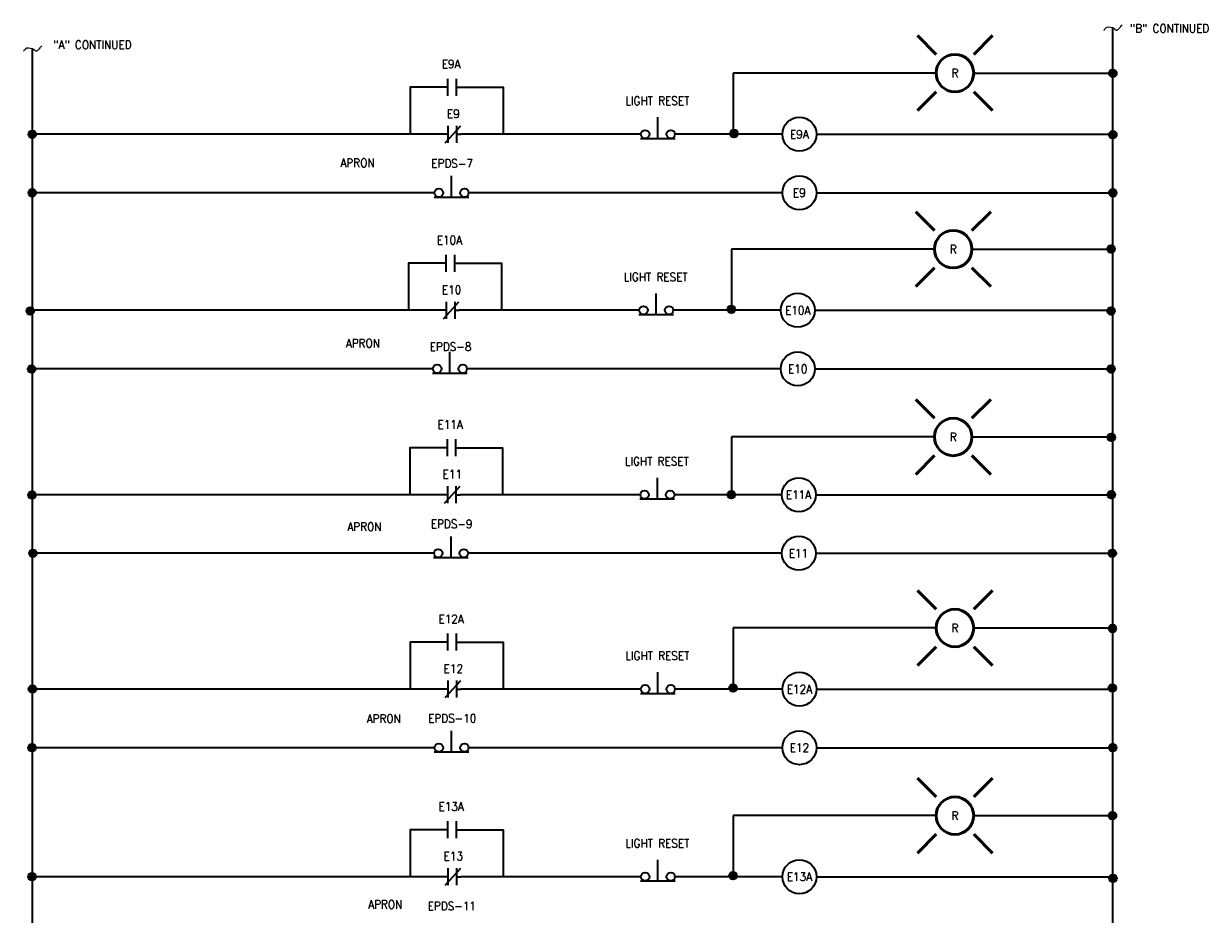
# Model space of a CAD drawing. Extents: x 6.6 to 42.4, y 9 to 65.1.
# Tile 4 of 5: x 24.9 to 42.4, y 22.5 to 35.6. Entities that reach past the tile are written whole.
import ezdxf
from ezdxf.enums import TextEntityAlignment as Align

# ---------------------------------------------------------------- set-up
doc = ezdxf.new("R2010")
doc.units = 0
doc.header["$LTSCALE"] = 0.03
doc.header["$MEASUREMENT"] = 0
for name, color, linetype, lineweight in [('E-Anno-Patt', 152, 'Continuous', 18), ('E-Anno-Text', 53, 'Continuous', 25), ('E-Detl-Grph', 33, 'Continuous', 35), ('Level 55', 7, 'Continuous', 18)]:
    doc.layers.add(name, color=color, linetype=linetype, lineweight=lineweight)
doc.styles.add('NOTES', font='romans.shx')

# ---------------------------------------------------------------- blocks, each defined once
blk = doc.blocks.new('NC')
for p, q in [((0.0625, 0), (0, 0)), ((0.021, -0.12475), (0.24975, 0.12475)), ((0.0625, 0.12475), (0.0625, -0.12475)), ((0.18725, 0.12475), (0.18725, -0.12475)), ((0.18725, 0), (0.25, 0))]:
    blk.add_line(p, q)
blk = doc.blocks.new('PBNC')
for p, q in [((0.25, -0.063), (0.25, 0.249)), ((-0.008, -0.063), (0.503, -0.063))]:
    blk.add_line(p, q)
for centre in [(0.062, 0), (0.438, 0)]:
    blk.add_circle(centre, 0.0624)
blk = doc.blocks.new('COIL3')
blk.add_circle((0.25, 0), 0.25)
at = {"style": 'NOTES', "width": 0.9}
blk.add_attdef('TAG00', text='', height=0.125, dxfattribs=at).set_placement((0, 0), align=Align.MIDDLE_CENTER)
blk = doc.blocks.new('NO')
for p, q in [((0.0625, 0), (0, 0)), ((0.0625, 0.12475), (0.0625, -0.12475)), ((0.18725, 0.12475), (0.18725, -0.12475)), ((0.18725, 0), (0.25, 0))]:
    blk.add_line(p, q)
blk = doc.blocks.new('*U32')
at = {"layer": 'Level 55', "color": 4, "linetype": 'Continuous', "lineweight": 50}
for p, q in [((-0.551, 0.549), (-0.275, 0.274)), ((0.276, 0.274), (0.552, 0.549)), ((-0.551, -0.553), (-0.275, -0.277)), ((0.276, -0.277), (0.552, -0.553))]:
    blk.add_line(p, q, dxfattribs=at)
blk.add_circle((0, -0.002), 0.276, dxfattribs=at)
at = {"layer": 'E-Anno-Text', "style": 'NOTES', "width": 0.9}
blk.add_text('R', height=0.125, dxfattribs=at).set_placement((0, -0.002), align=Align.MIDDLE_CENTER)
blk = doc.blocks.new('CONN')
blk.add_hatch(color=256).paths.add_polyline_path([(0.056, 0, 1), (-0.056, 0, 1)], flags=16)
blk.add_circle((0, 0), 0.0564)

msp = doc.modelspace()

# ---------------------------------------------------------------- linework, layer by layer
at = {"layer": 'E-Anno-Patt'}
for points in [[(40.838, 35.545), (40.847, 35.556), (40.856, 35.568), (40.865, 35.579), (40.886, 35.605), (40.933, 35.59), (40.964, 35.586), (40.988, 35.582), (41.013, 35.535), (41.035, 35.549), (41.047, 35.558), (41.059, 35.569), (41.069, 35.581), (41.081, 35.596), (41.094, 35.61), (41.106, 35.625)], [(24.945, 35.238), (24.955, 35.249), (24.964, 35.261), (24.973, 35.272), (24.993, 35.298), (25.041, 35.283), (25.071, 35.279), (25.096, 35.275), (25.121, 35.228), (25.142, 35.242), (25.155, 35.25), (25.167, 35.262), (25.177, 35.274), (25.189, 35.289), (25.201, 35.303), (25.213, 35.318)]]:
    msp.add_open_spline(points, degree=3, knots=[0, 0, 0, 0, 0.134793, 0.134793, 0.134793, 0.437146, 0.437146, 0.437146, 0.681722, 0.681722, 0.681722, 0.8257, 0.8257, 0.8257, 1, 1, 1, 1], dxfattribs=at)
at = {"layer": 'E-Detl-Grph'}
for p, q in [((40.964, 35.586), (40.964, 12.273)), ((25.071, 35.279), (25.071, 12.273)), ((38.37, 34.915), (35.382, 34.915)), ((35.382, 34.915), (35.382, 34.031)), ((38.922, 34.915), (40.921, 34.915)), ((31.125, 34.015), (25.071, 34.015)), ((34.027, 34.015), (31.375, 34.015)), ((36.108, 34.015), (34.527, 34.015)), ((36.608, 34.015), (40.856, 34.015)), ((38.922, 34.015), (40.934, 34.015)), ((30.991, 33.153), (25.071, 33.153)), ((36.108, 33.153), (31.491, 33.153)), ((38.346, 32.323), (35.357, 32.323)), ((35.357, 32.323), (35.357, 31.439)), ((38.897, 32.323), (40.896, 32.323)), ((31.1, 31.424), (25.071, 31.424)), ((34.002, 31.424), (31.35, 31.424)), ((36.083, 31.424), (34.502, 31.424)), ((36.583, 31.424), (40.96, 31.424)), ((30.966, 30.562), (25.071, 30.562)), ((36.083, 30.562), (31.466, 30.562)), ((38.346, 29.561), (35.357, 29.561)), ((35.357, 29.561), (35.357, 28.71)), ((38.897, 29.561), (40.932, 29.561)), ((31.117, 28.71), (25.071, 28.71)), ((34.019, 28.71), (31.367, 28.71)), ((36.1, 28.71), (34.519, 28.71)), ((36.6, 28.71), (40.947, 28.71)), ((30.983, 27.848), (25.071, 27.848)), ((36.1, 27.848), (31.483, 27.848)), ((38.37, 26.749), (35.382, 26.749)), ((35.382, 26.749), (35.382, 25.865)), ((38.922, 26.749), (40.921, 26.749)), ((31.125, 25.849), (25.071, 25.849)), ((34.027, 25.849), (31.375, 25.849)), ((36.108, 25.849), (34.527, 25.849)), ((36.608, 25.849), (40.947, 25.849)), ((30.991, 24.987), (25.071, 24.987)), ((36.108, 24.987), (31.491, 24.987)), ((38.37, 23.987), (35.382, 23.987)), ((35.382, 23.987), (35.382, 23.103)), ((38.922, 23.987), (40.964, 23.987)), ((31.125, 23.088), (25.071, 23.088)), ((34.027, 23.088), (31.375, 23.088)), ((36.108, 23.088), (34.527, 23.088)), ((36.608, 23.088), (40.971, 23.088))]:
    msp.add_line(p, q, dxfattribs=at)
at = {"layer": 'E-Detl-Grph', "flags": 128}
for points in [[(31.12, 34.707), (30.633, 34.707), (30.633, 34.015)], [(31.37, 34.707), (31.998, 34.707), (31.998, 34.015)], [(36.608, 33.153), (40.968, 33.153), (40.968, 33.153)], [(31.095, 32.116), (30.608, 32.116), (30.608, 31.424)], [(31.345, 32.116), (31.973, 32.116), (31.973, 31.424)], [(36.583, 30.562), (40.943, 30.562), (40.943, 30.562)], [(31.112, 29.402), (30.624, 29.402), (30.624, 28.71)], [(31.362, 29.402), (31.989, 29.402), (31.989, 28.71)], [(36.6, 27.848), (40.96, 27.848), (40.96, 27.848)], [(31.12, 26.541), (30.633, 26.541), (30.633, 25.849)], [(31.37, 26.541), (31.998, 26.541), (31.998, 25.849)], [(36.608, 24.987), (40.968, 24.987), (40.968, 24.987)], [(31.12, 23.78), (30.633, 23.78), (30.633, 23.088)], [(31.37, 23.78), (31.998, 23.78), (31.998, 23.088)]]:
    msp.add_lwpolyline(points, dxfattribs=at)

# ---------------------------------------------------------------- block references
at = {"layer": 'E-Detl-Grph'}
for name, p in [('CONN', (40.969, 34.913)), ('NO', (31.12, 34.707)), ('COIL3', (36.108, 34.015)), ('CONN', (25.071, 34.015)), ('NC', (31.125, 34.015)), ('CONN', (35.396, 34.026)), ('CONN', (40.969, 34.007)), ('COIL3', (36.108, 33.153)), ('CONN', (25.071, 33.153)), ('CONN', (40.968, 33.153)), ('CONN', (40.943, 32.326)), ('NO', (31.095, 32.116)), ('NC', (31.1, 31.424)), ('COIL3', (36.083, 31.424)), ('CONN', (25.042, 31.415)), ('CONN', (35.357, 31.439)), ('CONN', (40.943, 31.415)), ('COIL3', (36.083, 30.562)), ('CONN', (25.062, 30.559)), ('CONN', (40.943, 30.562)), ('NO', (31.112, 29.402)), ('CONN', (40.947, 29.555)), ('COIL3', (36.1, 28.71)), ('CONN', (25.068, 28.705)), ('NC', (31.117, 28.71)), ('CONN', (35.357, 28.71)), ('CONN', (40.947, 28.71)), ('COIL3', (36.1, 27.848)), ('CONN', (25.081, 27.848)), ('CONN', (40.96, 27.848)), ('NO', (31.12, 26.541)), ('CONN', (40.963, 26.741)), ('NC', (31.125, 25.849)), ('COIL3', (36.108, 25.849)), ('CONN', (25.075, 25.849)), ('CONN', (35.382, 25.865)), ('CONN', (40.963, 25.865)), ('COIL3', (36.108, 24.987)), ('CONN', (25.068, 24.986)), ('CONN', (40.968, 24.987)), ('NO', (31.12, 23.78)), ('CONN', (40.964, 23.987)), ('NC', (31.125, 23.088)), ('COIL3', (36.108, 23.088)), ('CONN', (25.068, 23.089)), ('CONN', (35.382, 23.103)), ('CONN', (40.971, 23.063))]:
    msp.add_blockref(name, p, dxfattribs=at)
at = {"layer": 'E-Detl-Grph', "rotation": 360}
for p in [(34.027, 34.015), (30.991, 33.153), (34.002, 31.424), (30.966, 30.562), (34.019, 28.71), (30.983, 27.848), (34.027, 25.849), (30.991, 24.987), (34.027, 23.088)]:
    msp.add_blockref('PBNC', p, dxfattribs=at)
at = {"layer": 'Level 55', "color": 4, "linetype": 'Continuous', "lineweight": 50}
for p in [(38.646, 34.917), (38.621, 32.325), (38.621, 29.562), (38.646, 26.75), (38.646, 23.989)]:
    msp.add_blockref('*U32', p, dxfattribs=at)

# ---------------------------------------------------------------- texts
at = {"layer": 'E-Anno-Text', "style": 'NOTES', "width": 0.9}
for s, p in [('E9A', (31.234, 35.049)), ('LIGHT RESET', (34.268, 34.507)), ('E9', (31.266, 34.317)), ('E9A', (36.358, 34.015)), ('APRON', (29.857, 33.594)), ('EPDS-7', (31.249, 33.586)), ('E9', (36.358, 33.153)), ('E10A', (31.209, 32.457)), ('LIGHT RESET', (34.243, 31.915)), ('E10', (31.241, 31.726)), ('E10A', (36.333, 31.424)), ('APRON', (29.936, 30.939)), ('E10', (36.333, 30.562)), ('E11A', (31.22, 29.744)), ('LIGHT RESET', (34.26, 29.202)), ('E11', (31.252, 29.012)), ('E11A', (36.344, 28.71)), ('APRON', (29.959, 28.239)), ('EPDS-9', (31.242, 28.281)), ('E11', (36.344, 27.848)), ('E12A', (31.234, 26.882)), ('LIGHT RESET', (34.268, 26.341)), ('E12', (31.266, 26.151)), ('E12A', (36.358, 25.849)), ('APRON', (30.243, 25.414)), ('EPDS-10', (31.25, 25.42)), ('E12', (36.358, 24.987)), ('E13A', (31.234, 24.121)), ('LIGHT RESET', (34.268, 23.58)), ('E13', (31.266, 23.39)), ('E13A', (36.358, 23.088)), ('APRON', (30.265, 22.68)), ('EPDS-11', (31.244, 22.658))]:
    msp.add_text(s, height=0.125, dxfattribs=at).set_placement(p, align=Align.MIDDLE_CENTER)
at = {"layer": 'E-Anno-Text', "char_height": 0.125, "attachment_point": 5, "style": 'NOTES'}
for s, insert, line_spacing_factor in [('\\W0.900000x;"B" CONTINUED  ^J', (41.804, 35.573), 0.725792), ('\\W0.900000x;"A" CONTINUED  ^J ^J', (25.957, 35.257), 0.722892)]:
    msp.add_mtext(s, dxfattribs=dict(at, insert=insert, line_spacing_factor=line_spacing_factor))
at = {"layer": 'E-Anno-Text', "insert": (31.225, 30.994), "char_height": 0.125, "attachment_point": 5, "style": 'NOTES'}
msp.add_mtext('\\W0.900000x;\\PEPDS-8', dxfattribs=at)

doc.saveas('drawing.dxf')
